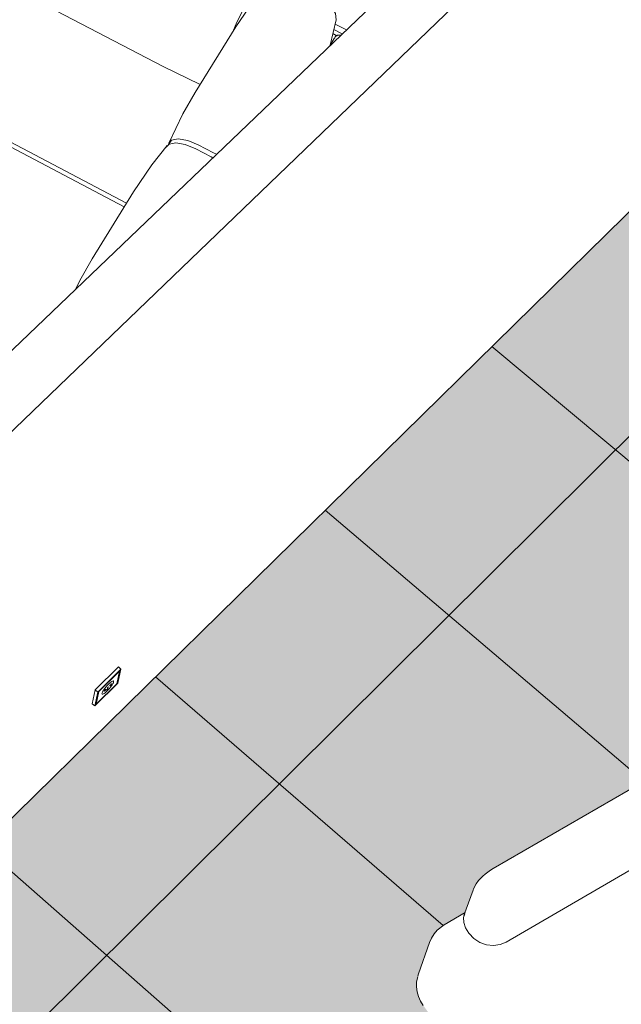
# Model space of a CAD drawing. Header units: centimetres. Extents: x -2274.6 to -2273.04, y 1316.35 to 1317.85.
# Tile 24 of 59: x -2273.88 to -2273.7, y 1316.8 to 1317.1. Entities that reach past the tile are written whole.
import ezdxf

# ---------------------------------------------------------------- set-up
doc = ezdxf.new("R2010")
doc.units = ezdxf.units.CM
for name, color, linetype, lineweight in [('Meble', 7, 'Continuous', 9), ('Osprzęt elektryczny', 7, 'Continuous', 9), ('Stropy', 7, 'Continuous', 9), ('Wzór powierzchni', 7, 'Continuous', 9), ('Wzór powierzchni-1', 250, 'Continuous', 9), ('Ściany-1', 250, 'Continuous', 25)]:
    doc.layers.add(name, color=color, linetype=linetype, lineweight=lineweight)
doc.layers.add('Wzór powierzchni-3', color=7, linetype='Continuous', lineweight=9, true_color=0xf1ebe7)

# ---------------------------------------------------------------- blocks, each defined once
blk = doc.blocks.new('FP_9-Aksono')
at = {"layer": 'Wzór powierzchni-3'}
h = blk.add_hatch(color=256, dxfattribs=at)
h.paths.add_polyline_path([(-2273.89378, 1316.58642), (-2273.89301, 1316.58725), (-2273.89341, 1316.58865), (-2273.89379, 1316.59034), (-2273.89417, 1316.5979), (-2273.89267, 1316.60572), (-2273.89053, 1316.6105), (-2273.88957, 1316.61266), (-2273.88815, 1316.61453), (-2273.88801, 1316.61524), (-2273.88502, 1316.62192), (-2273.88054, 1316.62772), (-2273.8748, 1316.63235), (-2273.86804, 1316.63559), (-2273.86468, 1316.63636), (-2273.86418, 1316.63682), (-2273.86409, 1316.63682), (-2273.86398, 1316.63701), (-2273.83077, 1316.67087), (-2273.8307, 1316.67089), (-2273.83064, 1316.67088), (-2273.83058, 1316.67089), (-2273.83059, 1316.67116), (-2273.82683, 1316.675), (-2273.82644, 1316.67501), (-2273.8222, 1316.67116), (-2273.82212, 1316.67095), (-2273.82212, 1316.67084), (-2273.82199, 1316.67092), (-2273.79547, 1316.64717), (-2273.78619, 1316.65674), (-2273.78457, 1316.66176), (-2273.78716, 1316.66272), (-2273.7949, 1316.66722), (-2273.80171, 1316.67294), (-2273.80736, 1316.67969), (-2273.80812, 1316.68103), (-2273.81007, 1316.68312), (-2273.81543, 1316.69106), (-2273.81937, 1316.69963), (-2273.8218, 1316.70861), (-2273.8219, 1316.70971), (-2273.82272, 1316.71004), (-2273.82299, 1316.71032), (-2273.82299, 1316.71041), (-2273.82218, 1316.71266), (-2273.82263, 1316.7181), (-2273.82192, 1316.72677), (-2273.81928, 1316.73668), (-2273.81548, 1316.7448), (-2273.81029, 1316.75212), (-2273.80386, 1316.75847), (-2273.79635, 1316.76366), (-2273.78798, 1316.76756), (-2273.77897, 1316.77008), (-2273.76956, 1316.77114), (-2273.75999, 1316.77072), (-2273.75053, 1316.76884), (-2273.74142, 1316.76553), (-2273.7329, 1316.76089), (-2273.72609, 1316.75569), (-2273.75617, 1316.79749), (-2273.75718, 1316.79932), (-2273.75788, 1316.80147), (-2273.75811, 1316.80316), (-2273.75788, 1316.80568), (-2273.75387, 1316.81708), (-2273.75364, 1316.81764), (-2273.75253, 1316.81923), (-2273.75153, 1316.82043), (-2273.74942, 1316.82197), (-2273.74333, 1316.82552), (-2273.74046, 1316.8334), (-2273.7398, 1316.83452), (-2273.73919, 1316.83533), (-2273.73805, 1316.83653), (-2273.73718, 1316.8373), (-2273.73515, 1316.83874), (-2273.7331, 1316.83994), (-2273.67568, 1316.87324), (-2273.66182, 1316.89553), (-2273.661, 1316.89664), (-2273.6603, 1316.89735), (-2273.65877, 1316.8988), (-2273.65747, 1316.89978), (-2273.65576, 1316.90094), (-2273.65406, 1316.90181), (-2273.65331, 1316.90212), (-2273.65216, 1316.90254), (-2273.64999, 1316.90295), (-2273.6488, 1316.90295), (-2273.64788, 1316.90289), (-2273.64596, 1316.90228), (-2273.64503, 1316.90196), (-2273.64342, 1316.90087), (-2273.64198, 1316.89929), (-2273.60224, 1316.84643), (-2273.57711, 1316.87235), (-2273.63716, 1316.92254), (-2273.6388, 1316.92161), (-2273.64178, 1316.9241), (-2273.64115, 1316.92587), (-2273.64437, 1316.92857), (-2273.60529, 1317.03809), (-2273.55202, 1317.09121), (-2273.45917, 1317.01676), (-2273.43427, 1317.04229), (-2273.43418, 1317.04219), (-2273.43421, 1317.04245), (-2273.43081, 1317.0459), (-2273.43075, 1317.04584), (-2273.43073, 1317.04584), (-2273.43075, 1317.04601), (-2273.39857, 1317.07898), (-2273.39851, 1317.07902), (-2273.39844, 1317.07907), (-2273.39836, 1317.07902), (-2273.39839, 1317.07925), (-2273.39503, 1317.08265), (-2273.39497, 1317.08259), (-2273.39495, 1317.0826), (-2273.39497, 1317.08276), (-2273.3632, 1317.11531), (-2273.36315, 1317.11535), (-2273.36308, 1317.11541), (-2273.36299, 1317.11535), (-2273.36302, 1317.11557), (-2273.35981, 1317.11887), (-2273.35945, 1317.11888), (-2273.35525, 1317.11557), (-2273.35517, 1317.11528), (-2273.35503, 1317.11533), (-2273.3313, 1317.0969), (-2273.2474, 1317.18387), (-2273.31785, 1317.23712), (-2273.36323, 1317.19114), (-2273.37073, 1317.19689), (-2273.36958, 1317.19938), (-2273.42652, 1317.24302), (-2273.42954, 1317.22014), (-2273.42979, 1317.21969), (-2273.43046, 1317.21684), (-2273.43283, 1317.21256), (-2273.43652, 1317.20888), (-2273.43951, 1317.20715), (-2273.44134, 1317.20614), (-2273.44669, 1317.2046), (-2273.4486, 1317.2043), (-2273.45307, 1317.20427), (-2273.45805, 1317.20506), (-2273.46003, 1317.2055), (-2273.46454, 1317.2074), (-2273.46954, 1317.2106), (-2273.47254, 1317.21336), (-2273.47395, 1317.215), (-2273.47497, 1317.21632), (-2273.47669, 1317.21945), (-2273.47749, 1317.22155), (-2273.47829, 1317.22418), (-2273.47861, 1317.22931), (-2273.47749, 1317.23421), (-2273.47501, 1317.23861), (-2273.47132, 1317.24224), (-2273.46853, 1317.24395), (-2273.46597, 1317.24517), (-2273.4652, 1317.24542), (-2273.46329, 1317.24602), (-2273.45236, 1317.26282), (-2273.45947, 1317.26828), (-2273.5197, 1317.20914), (-2273.52109, 1317.2054), (-2273.52576, 1317.20081), (-2273.52588, 1317.20089), (-2273.59895, 1317.12911), (-2273.59908, 1317.12922), (-2273.59929, 1317.12859), (-2273.60409, 1317.12387), (-2273.60544, 1317.12496), (-2273.97766, 1316.75949), (-2273.97808, 1316.75651), (-2273.98354, 1316.75115), (-2273.98375, 1316.75134), (-2273.98378, 1316.75112), (-2274.02063, 1316.71493), (-2274.01887, 1316.71315), (-2274.00429, 1316.72606), (-2273.89204, 1316.61292), (-2273.89742, 1316.59011), (-2273.89378, 1316.58642)])
h.paths.add_polyline_path([(-2273.89183, 1316.58841), (-2273.88698, 1316.59338), (-2273.88901, 1316.60045), (-2273.88935, 1316.60805), (-2273.88886, 1316.61067), (-2273.89135, 1316.60512), (-2273.89271, 1316.59775), (-2273.89234, 1316.59019), (-2273.89213, 1316.58948)])
h.paths.add_polyline_path([(-2273.82614, 1316.66691), (-2273.826, 1316.66699), (-2273.82628, 1316.66695), (-2273.82614, 1316.66691)])
h.paths.add_polyline_path([(-2273.42631, 1317.04227), (-2273.4263, 1317.04234), (-2273.42631, 1317.04228), (-2273.42631, 1317.04227)])
h.paths.add_polyline_path([(-2273.39054, 1317.07907), (-2273.39052, 1317.07913), (-2273.39054, 1317.07907)])
h.paths.add_polyline_path([(-2273.35859, 1317.11193), (-2273.35858, 1317.11199), (-2273.3586, 1317.11193)])
h.paths.add_polyline_path([(-2273.45205, 1317.20536), (-2273.44705, 1317.20566), (-2273.44187, 1317.20715), (-2273.43739, 1317.20976), (-2273.43717, 1317.20994), (-2273.43389, 1317.21321), (-2273.43156, 1317.21742), (-2273.43054, 1317.2221), (-2273.43095, 1317.22717), (-2273.43256, 1317.23176), (-2273.43551, 1317.23621), (-2273.43946, 1317.23998), (-2273.4444, 1317.24295), (-2273.44486, 1317.24316), (-2273.44976, 1317.24491), (-2273.45076, 1317.24507), (-2273.45133, 1317.24516), (-2273.46817, 1317.21093), (-2273.46361, 1317.20817), (-2273.46328, 1317.208), (-2273.45821, 1317.20618), (-2273.45794, 1317.20612), (-2273.45336, 1317.20544), (-2273.45257, 1317.20539)])
h.paths.add_polyline_path([(-2273.46916, 1317.21175), (-2273.45265, 1317.24535), (-2273.45529, 1317.2457), (-2273.45567, 1317.24573), (-2273.46084, 1317.24542), (-2273.46621, 1317.24382), (-2273.46624, 1317.24381), (-2273.47045, 1317.24137), (-2273.47073, 1317.24114), (-2273.47404, 1317.23782), (-2273.47632, 1317.23378), (-2273.47738, 1317.22912), (-2273.47704, 1317.22414), (-2273.47543, 1317.21945), (-2273.47254, 1317.215), (-2273.46917, 1317.21176)])
h.paths.add_polyline_path([(-2273.42982, 1317.2275), (-2273.42769, 1317.24391), (-2273.4453, 1317.25741), (-2273.4508, 1317.24623), (-2273.44821, 1317.24557), (-2273.4462, 1317.245), (-2273.44235, 1317.24316), (-2273.43863, 1317.24067), (-2273.4345, 1317.23673), (-2273.43215, 1317.23344), (-2273.43132, 1317.23176), (-2273.42986, 1317.22761)])
h.paths.add_polyline_path([(-2273.46156, 1317.2464), (-2273.4606, 1317.2465), (-2273.45536, 1317.2468), (-2273.45208, 1317.24651), (-2273.44633, 1317.25821), (-2273.45136, 1317.26206), (-2273.46153, 1317.24644)])
blk = doc.blocks.new('FP_37-Aksono')
at = {"layer": 'Wzór powierzchni'}
for p, q in [((-2273.97203, 1316.69354), (-2273.45739, 1317.2049)), ((-2273.58088, 1316.86846), (-2273.73517, 1316.99758)), ((-2273.68902, 1316.86546), (-2273.78586, 1316.94782)), ((-2273.74999, 1316.8216), (-2273.83743, 1316.89718)), ((-2273.79649, 1316.76354), (-2273.88991, 1316.84565))]:
    blk.add_line(p, q, dxfattribs=at)

msp = doc.modelspace()

# ---------------------------------------------------------------- linework, layer by layer
at = {"layer": 'Meble'}
for p, q in [((-2273.83508, 1317.08265), (-2273.87693, 1317.10447)), ((-2273.82538, 1317.07472), (-2273.81304, 1317.09467)), ((-2273.78249, 1317.09687), (-2273.78429, 1317.08918)), ((-2273.7828, 1317.09556), (-2273.7794, 1317.0938)), ((-2273.78445, 1317.08897), (-2273.78308, 1317.0912)), ((-2273.78356, 1317.09255), (-2273.78245, 1317.09198)), ((-2273.78351, 1317.09273), (-2273.78228, 1317.09209)), ((-2273.78072, 1317.09259), (-2273.78325, 1317.0939)), ((-2273.90727, 1317.07329), (-2273.8462, 1317.04117)), ((-2273.90801, 1317.07212), (-2273.84693, 1317.03998)), ((-2273.83353, 1317.05875), (-2273.83348, 1317.059)), ((-2273.82443, 1317.05888), (-2273.81977, 1317.05644)), ((-2273.82518, 1317.05767), (-2273.82051, 1317.05523)), ((-2273.81977, 1317.05644), (-2273.81891, 1317.05597)), ((-2273.82051, 1317.05523), (-2273.81998, 1317.05494)), ((-2273.85664, 1317.02422), (-2273.84407, 1317.04453)), ((-2273.73482, 1316.83895), (-2273.67579, 1316.87313)), ((-2273.73083, 1316.81657), (-2273.67737, 1316.84768)), ((-2273.7437, 1316.82467), (-2273.74093, 1316.83238)), ((-2273.74967, 1316.82185), (-2273.74334, 1316.82552)), ((-2273.74216, 1316.81928), (-2273.74208, 1316.81917)), ((-2273.75754, 1316.80697), (-2273.75419, 1316.81643)), ((-2273.75771, 1316.80618), (-2273.75754, 1316.80697))]:
    msp.add_line(p, q, dxfattribs=at)
for points in [[(-2273.81304, 1317.09467, 0), (-2273.80754, 1317.10276, 0), (-2273.80295, 1317.10852, 0)], [(-2273.81399, 1317.09303, 0), (-2273.81259, 1317.09631, 0), (-2273.81071, 1317.10004, 0), (-2273.8087, 1317.10354, 0)], [(-2273.78966, 1317.10533, 0), (-2273.78662, 1317.10339, 0), (-2273.78418, 1317.1011, 0), (-2273.78274, 1317.09881, 0), (-2273.78249, 1317.09687, 0)], [(-2273.78308, 1317.0912, 0), (-2273.78297, 1317.09137, 0), (-2273.78278, 1317.09164, 0), (-2273.78258, 1317.09185, 0), (-2273.78233, 1317.09203, 0), (-2273.78208, 1317.09215, 0), (-2273.78181, 1317.09221, 0), (-2273.78161, 1317.09222, 0), (-2273.7813, 1317.09217, 0), (-2273.78116, 1317.09212, 0)], [(-2273.83508, 1317.08265, 0), (-2273.82401, 1317.07734, 0), (-2273.82376, 1317.07724, 0)], [(-2273.83336, 1317.05936, 0), (-2273.8291, 1317.06827, 0), (-2273.82538, 1317.07472, 0)], [(-2273.84407, 1317.04453, 0), (-2273.83848, 1317.05275, 0), (-2273.83383, 1317.05861, 0)], [(-2273.83412, 1317.05813, 0), (-2273.83327, 1317.05906, 0), (-2273.83122, 1317.05948, 0), (-2273.82838, 1317.059, 0), (-2273.82518, 1317.05767, 0)], [(-2273.83348, 1317.059, 0), (-2273.83253, 1317.06026, 0), (-2273.83048, 1317.06069, 0), (-2273.82763, 1317.0602, 0), (-2273.82443, 1317.05888, 0)], [(-2273.86172, 1317.01494, 0), (-2273.86041, 1317.01767, 0), (-2273.85664, 1317.02422, 0)], [(-2273.73482, 1316.83895, 0), (-2273.73564, 1316.83844, 0), (-2273.73646, 1316.83787, 0), (-2273.73726, 1316.83725, 0), (-2273.73799, 1316.83661, 0), (-2273.73925, 1316.83528, 0), (-2273.73998, 1316.83429, 0), (-2273.74079, 1316.83275, 0), (-2273.74093, 1316.83238, 0)], [(-2273.74347, 1316.82515, 0), (-2273.74385, 1316.824, 0), (-2273.74376, 1316.82257, 0), (-2273.74318, 1316.82096, 0), (-2273.74216, 1316.81928, 0)], [(-2273.75419, 1316.81643, 0), (-2273.75359, 1316.81779, 0), (-2273.75279, 1316.81905, 0), (-2273.75183, 1316.82019, 0), (-2273.74967, 1316.82185, 0)], [(-2273.74208, 1316.81917, 0), (-2273.74065, 1316.81764, 0), (-2273.73887, 1316.81647, 0), (-2273.73685, 1316.81575, 0), (-2273.73475, 1316.81552, 0), (-2273.73269, 1316.8158, 0), (-2273.73083, 1316.81657, 0)], [(-2273.75609, 1316.79734, 0), (-2273.7569, 1316.79864, 0), (-2273.75751, 1316.80004, 0), (-2273.75791, 1316.80149, 0), (-2273.7581, 1316.80298, 0), (-2273.75808, 1316.80448, 0), (-2273.75774, 1316.80604, 0)]]:
    msp.add_polyline3d(points, dxfattribs=at)
at = {"layer": 'Osprzęt elektryczny'}
for p, q in [((-2273.85577, 1316.89326), (-2273.8487, 1316.90018)), ((-2273.84791, 1316.89949), (-2273.8487, 1316.90018)), ((-2273.84791, 1316.89949), (-2273.85498, 1316.89257)), ((-2273.84834, 1316.89889), (-2273.85465, 1316.89272)), ((-2273.84917, 1316.8951), (-2273.84834, 1316.89889)), ((-2273.84885, 1316.89524), (-2273.84791, 1316.89949)), ((-2273.85589, 1316.88834), (-2273.84885, 1316.89524)), ((-2273.85546, 1316.88893), (-2273.84917, 1316.8951)), ((-2273.85668, 1316.88902), (-2273.85577, 1316.89326)), ((-2273.85498, 1316.89257), (-2273.85589, 1316.88834)), ((-2273.85577, 1316.89326), (-2273.85498, 1316.89257)), ((-2273.85465, 1316.89272), (-2273.85546, 1316.88893)), ((-2273.85668, 1316.88902), (-2273.85589, 1316.88834))]:
    msp.add_line(p, q, dxfattribs=at)
for points in [[(-2273.85014, 1316.89564, 0), (-2273.85013, 1316.89581, 0), (-2273.85018, 1316.89591, 0), (-2273.8503, 1316.89594, 0), (-2273.85047, 1316.89589, 0), (-2273.85069, 1316.89578, 0), (-2273.85096, 1316.89559, 0), (-2273.85127, 1316.89535, 0), (-2273.85159, 1316.89505, 0), (-2273.85193, 1316.89471, 0), (-2273.85226, 1316.89435, 0), (-2273.85259, 1316.89396, 0), (-2273.85289, 1316.89358, 0), (-2273.85315, 1316.89321, 0), (-2273.85337, 1316.89286, 0), (-2273.85353, 1316.89255, 0), (-2273.85364, 1316.89229, 0), (-2273.85368, 1316.89209, 0), (-2273.85366, 1316.89195, 0), (-2273.85358, 1316.89189, 0), (-2273.85343, 1316.8919, 0), (-2273.85323, 1316.89198, 0), (-2273.85299, 1316.89213, 0), (-2273.8527, 1316.89234, 0), (-2273.85238, 1316.89261, 0), (-2273.85205, 1316.89293, 0), (-2273.85171, 1316.89329, 0), (-2273.85138, 1316.89366, 0), (-2273.85107, 1316.89405, 0), (-2273.85079, 1316.89443, 0), (-2273.85055, 1316.89479, 0), (-2273.85035, 1316.89512, 0), (-2273.85022, 1316.89541, 0), (-2273.85014, 1316.89564, 0)], [(-2273.85173, 1316.89408, 0), (-2273.85174, 1316.89411, 0), (-2273.85181, 1316.89408, 0), (-2273.85191, 1316.89399, 0), (-2273.852, 1316.89388, 0), (-2273.85207, 1316.89377, 0), (-2273.85208, 1316.89371, 0), (-2273.85204, 1316.89372, 0), (-2273.85195, 1316.89378, 0), (-2273.85185, 1316.89389, 0), (-2273.85177, 1316.894, 0), (-2273.85173, 1316.89408, 0)], [(-2273.8508, 1316.89499, 0), (-2273.85082, 1316.89503, 0), (-2273.85089, 1316.89501, 0), (-2273.851, 1316.89492, 0), (-2273.85113, 1316.89479, 0), (-2273.85124, 1316.89464, 0), (-2273.85132, 1316.89452, 0), (-2273.85133, 1316.89444, 0), (-2273.85129, 1316.89443, 0), (-2273.85119, 1316.89449, 0), (-2273.85107, 1316.8946, 0), (-2273.85095, 1316.89475, 0), (-2273.85085, 1316.89489, 0), (-2273.8508, 1316.89499, 0)], [(-2273.85248, 1316.89335, 0), (-2273.85253, 1316.89324, 0), (-2273.85262, 1316.89311, 0), (-2273.85275, 1316.89296, 0), (-2273.85287, 1316.89285, 0), (-2273.85296, 1316.89279, 0), (-2273.85301, 1316.8928, 0), (-2273.85299, 1316.89287, 0), (-2273.85292, 1316.893, 0), (-2273.85281, 1316.89315, 0), (-2273.85268, 1316.89328, 0), (-2273.85256, 1316.89337, 0), (-2273.85249, 1316.89339, 0), (-2273.85248, 1316.89335, 0)], [(-2273.85184, 1316.89355, 0), (-2273.85186, 1316.89358, 0), (-2273.85193, 1316.89355, 0), (-2273.85202, 1316.89346, 0), (-2273.85212, 1316.89335, 0), (-2273.85218, 1316.89324, 0), (-2273.8522, 1316.89318, 0), (-2273.85215, 1316.89319, 0), (-2273.85207, 1316.89325, 0), (-2273.85197, 1316.89335, 0), (-2273.85188, 1316.89347, 0), (-2273.85184, 1316.89355, 0)]]:
    msp.add_polyline3d(points, dxfattribs=at)
at = {"layer": 'Stropy'}
msp.add_line((-2273.59614, 1317.13409), (-2273.97707, 1316.76007), dxfattribs=at)
at = {"layer": 'Ściany-1'}
for p, q in [((-2274.08272, 1316.77783), (-2273.39049, 1317.4439)), ((-2273.69686, 1317.17289), (-2274.09558, 1316.79087))]:
    msp.add_line(p, q, dxfattribs=at)

# ---------------------------------------------------------------- block references
at = {"layer": 'Wzór powierzchni'}
msp.add_blockref('FP_37-Aksono', (0, 0), dxfattribs=at)
at = {"layer": 'Wzór powierzchni-1'}
msp.add_blockref('FP_9-Aksono', (0, 0), dxfattribs=at)

doc.saveas('drawing.dxf')
